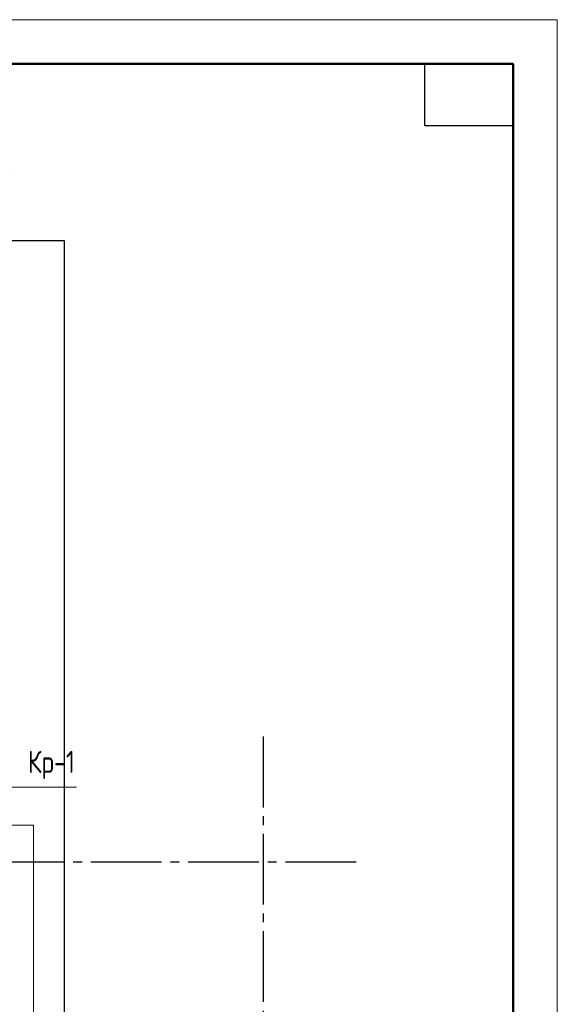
# Model space of a CAD drawing. Header units: millimetres. Extents: x 0 to 31317, y 0 to 42000.
# Tile 12 of 12: x 23618 to 29700, y 30862 to 42000. Entities that reach past the tile are written whole.
import ezdxf

# ---------------------------------------------------------------- set-up
doc = ezdxf.new("R2010")
doc.units = ezdxf.units.MM
doc.linetypes.add('______5', pattern=[1100, 800, -100, 100, -100])
for name, color, linetype, lineweight in [('Standard', 7, 'Continuous', 25), ('Оси', 40, '______5', 18), ('Позиционная метка номер позиции', 7, 'Continuous', 13)]:
    doc.layers.add(name, color=color, linetype=linetype, lineweight=lineweight)
doc.layers.add('ЖБ Перекрытие верхний уровень', color=7, linetype='Continuous', lineweight=25, true_color=0xe0e0ff)
doc.styles.add('GOST 2.304-81', font='txt')

msp = doc.modelspace()

# ---------------------------------------------------------------- linework, layer by layer
at = {"layer": 'Standard', "color": 7, "linetype": 'Continuous', "lineweight": 13, "transparency": 33554687}
msp.add_lwpolyline([(0, 0), (29700, 0), (29700, 42000), (0, 42000), (0, 0)], close=True, dxfattribs=at)
msp.add_lwpolyline([(29700, 42000), (0, 42000), (0, 0), (29700, 0), (29700, 42000)], dxfattribs=at)
at = {"layer": 'Standard', "color": 7, "linetype": 'Continuous', "lineweight": 50, "transparency": 33554687}
msp.add_lwpolyline([(2000, 41500), (29200, 41500), (29200, 500), (2000, 500), (2000, 41500)], close=True, dxfattribs=at)
at = {"layer": 'Standard', "color": 7, "linetype": 'Continuous', "lineweight": 25, "transparency": 33554687}
msp.add_lwpolyline([(29200, 41500), (29200, 40800), (28200, 40800), (28200, 41500), (29200, 41500)], close=True, dxfattribs=at)
msp.add_lwpolyline([(7394, 17930), (24124, 17930), (24124, 39500), (7394, 39500), (7394, 17930)], dxfattribs=at)
at = {"layer": 'ЖБ Перекрытие верхний уровень', "color": 7, "linetype": 'Continuous', "lineweight": 18, "transparency": 33554687}
for p, q in [((23774, 32890), (22354, 32890)), ((23774, 24210), (23774, 32890))]:
    msp.add_line(p, q, dxfattribs=at)
at = {"layer": 'Оси', "color": 8, "linetype": '______5', "lineweight": -3, "transparency": 33554687}
for p, q in [((26374, 33890), (26374, 15930)), ((27424, 32470), (4600, 32470))]:
    msp.add_line(p, q, dxfattribs=at)
at = {"layer": 'Позиционная метка номер позиции', "color": 7, "linetype": 'Continuous', "lineweight": 13, "transparency": 33554687}
for points in [[(22960, 32820), (23460, 33320), (24260, 33320)], [(22960, 24400), (23460, 24900), (23460, 33320), (24260, 33320)]]:
    msp.add_lwpolyline(points, dxfattribs=at)

# ---------------------------------------------------------------- texts
at = {"layer": 'Standard', "color": 7, "linetype": 'Continuous', "lineweight": 25, "transparency": 33554687, "char_height": 250, "attachment_point": 7, "style": 'GOST 2.304-81'}
for s, insert, width in [('Кр-3', (22978, 39988), 711.25), ('Кр-1', (23710, 33412), 675.67)]:
    msp.add_mtext(s, dxfattribs=dict(at, insert=insert, width=width))

doc.saveas('drawing.dxf')
